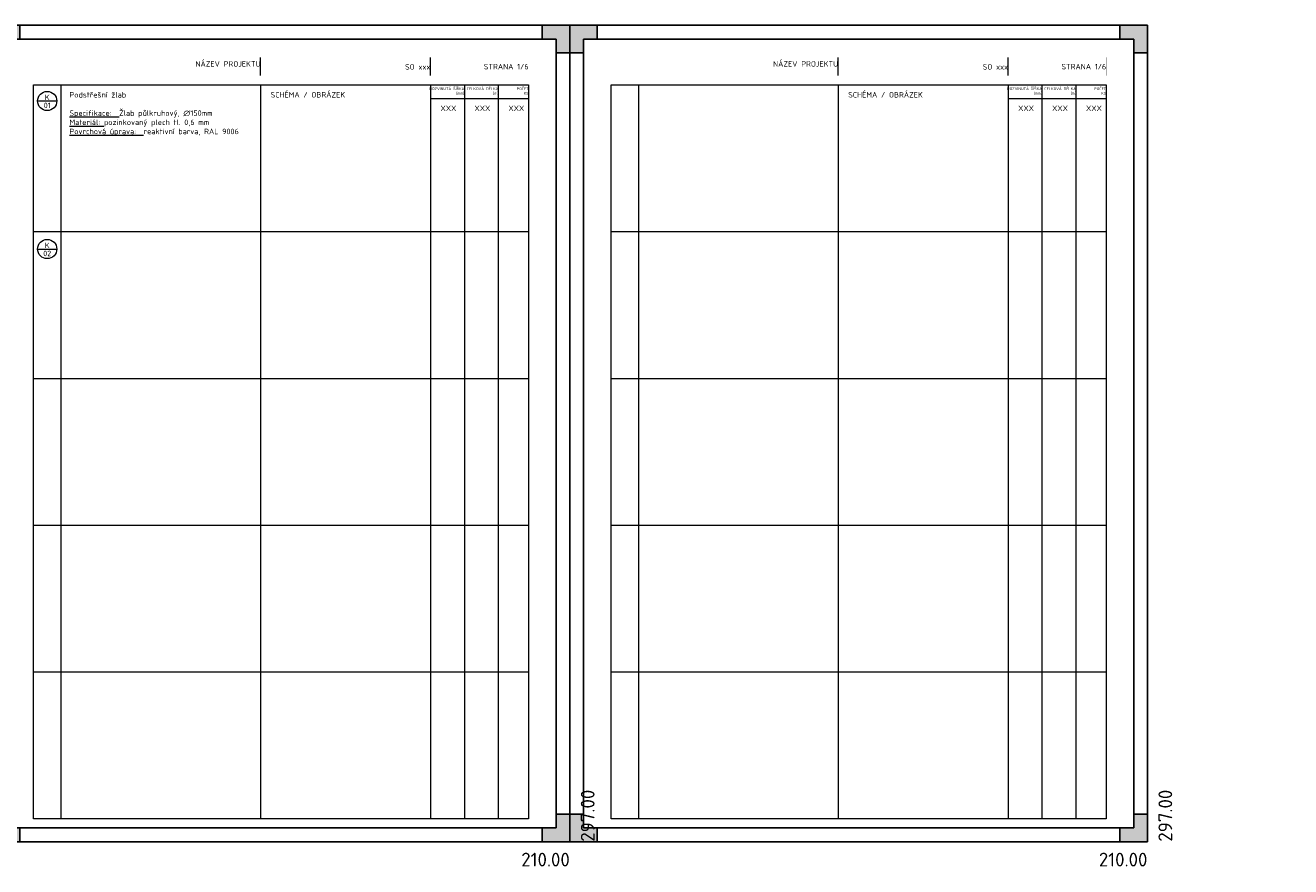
# Model space of a CAD drawing. Header units: millimetres. Extents: x -21000 to -3118, y 26639 to 40532.
# Tile 3 of 7: x -16680 to -12079, y 26639 to 29700. Entities that reach past the tile are written whole.
import ezdxf
from ezdxf.enums import TextEntityAlignment as Align

# ---------------------------------------------------------------- set-up
doc = ezdxf.new("R2010")
doc.units = ezdxf.units.MM
doc.header["$LTSCALE"] = 200
doc.layers.get('Defpoints').update_dxf_attribs({"color": 140})
for name, color, linetype, lineweight in [('A99_N_leg-ram', 7, 'Continuous', 9), ('A99_N_txt-popis-100', 7, 'Continuous', 9), ('A99_N_znaceni', 160, 'Continuous', 9), ('A99_S_txt-popis-100', 7, 'Continuous', 9)]:
    doc.layers.add(name, color=color, linetype=linetype, lineweight=lineweight)
doc.styles.add('A99_kota', font='isocpeur.ttf')
doc.styles.add('A99_popis', font='isocpeur.ttf')

# ---------------------------------------------------------------- blocks, each defined once
blk = doc.blocks.new('*U5')
h = blk.add_hatch(color=0)
h.dxf.hatch_style = 1
h.paths.add_polyline_path([(-210, 287), (-205, 287), (-205, 292), (-200, 292), (-200, 297), (-210, 297)])
h = blk.add_hatch(color=0)
h.dxf.hatch_style = 1
h.paths.add_polyline_path([(0, 287), (-5, 287), (-5, 292), (-10, 292), (-10, 297), (0, 297)])
h = blk.add_hatch(color=0)
h.dxf.hatch_style = 1
h.paths.add_polyline_path([(-210, 10), (-205, 10), (-205, 5), (-200, 5), (-200, 0), (-210, 0)])
h = blk.add_hatch(color=0)
h.dxf.hatch_style = 1
h.paths.add_polyline_path([(0, 0), (0, 10), (-5, 10), (-5, 5), (-10, 5), (-10, 0)])
at = {"color": 0}
for p, q in [((-210, 292), (-210, 297)), ((-205, 297), (-210, 297)), ((-210, 0), (-210, 297)), ((-210, 297), (0, 297)), ((-200, 292), (-200, 297)), ((-10, 292), (-10, 297)), ((0, 297), (-5, 297)), ((0, 297), (0, 0)), ((-205, 5), (-205, 292)), ((-205, 292), (-5, 292)), ((-5, 292), (-5, 5)), ((-205, 287), (-210, 287)), ((-5, 287), (0, 287)), ((-205, 10), (-210, 10)), ((-5, 10), (0, 10)), ((-210, 0), (-210, 5)), ((-5, 5), (-205, 5)), ((-200, 5), (-200, 0)), ((-10, 5), (-10, 0)), ((0, 0), (-210, 0))]:
    blk.add_line(p, q, dxfattribs=at)
at = {"layer": 'Defpoints', "color": 0, "insert": (4, 0), "char_height": 5, "attachment_point": 1, "rotation": 90, "style": 'A99_popis'}
blk.add_mtext('297.00', dxfattribs=at)
at = {"layer": 'Defpoints', "color": 0, "insert": (0, -4), "char_height": 5, "attachment_point": 3, "style": 'A99_popis'}
blk.add_mtext('210.00', dxfattribs=at)
blk = doc.blocks.new('*U7')
at = {"color": 0, "linetype": 'ByBlock'}
blk.add_line((-3.5, 0), (3.5, 0), dxfattribs=at)
blk.add_circle((0, 0), 3.5, dxfattribs=at)
at = {"color": 0, "linetype": 'ByBlock', "style": 'A99_popis'}
for tag, p in [('KATEGORIE', (0, 1.31)), ('PRVEK', (0, -1.6))]:
    blk.add_attdef(tag, text='', height=2, dxfattribs=at).set_placement(p, align=Align.MIDDLE_CENTER)

msp = doc.modelspace()

# ---------------------------------------------------------------- linework, layer by layer
at = {"layer": 'A99_N_leg-ram'}
for p, q in [((-15824.3, 29516.8), (-15824.3, 29583.2)), ((-15206.9, 29516.8), (-15206.9, 29583.2)), ((-13724.3, 29516.8), (-13724.3, 29583.2)), ((-13106.9, 29516.8), (-13106.9, 29583.2)), ((-15206.9, 29433.6), (-14850, 29433.6)), ((-13106.9, 29433.6), (-12750, 29433.6)), ((-16650, 28949.6), (-14850, 28949.6)), ((-14550, 28949.6), (-12750, 28949.6)), ((-16650, 28415.6), (-14850, 28415.6)), ((-14550, 28415.6), (-12750, 28415.6)), ((-16650, 27881.6), (-14850, 27881.6)), ((-14550, 27881.6), (-12750, 27881.6)), ((-16650, 27347.6), (-14850, 27347.6)), ((-14550, 27347.6), (-12750, 27347.6))]:
    msp.add_line(p, q, dxfattribs=at)
at = {"layer": 'A99_N_leg-ram', "const_width": 0.2}
for points in [[(-16650, 29583.2), (-14850, 29583.2), (-14850, 29516.8), (-16650, 29516.8)], [(-14550, 29583.2), (-12750, 29583.2), (-12750, 29516.8), (-14550, 29516.8)]]:
    msp.add_lwpolyline(points, close=True, dxfattribs=at)
at = {"layer": 'A99_N_leg-ram'}
for points in [[(-16650, 29483.6), (-14850, 29483.6), (-14850, 26813.6), (-16650, 26813.6)], [(-14550, 29483.6), (-12750, 29483.6), (-12750, 26813.6), (-14550, 26813.6)]]:
    msp.add_lwpolyline(points, close=True, dxfattribs=at)
for points in [[(-16550, 29483.6), (-16550, 26813.6)], [(-15824.3, 29483.6), (-15824.3, 26813.6)], [(-15206.9, 29483.6), (-15206.9, 26813.6)], [(-15083.4, 29483.6), (-15083.4, 26813.6)], [(-14960, 29483.6), (-14960, 26813.6)], [(-14450, 29483.6), (-14450, 26813.6)], [(-13724.3, 29483.6), (-13724.3, 26813.6)], [(-13106.9, 29483.6), (-13106.9, 26813.6)], [(-12983.4, 29483.6), (-12983.4, 26813.6)], [(-12860, 29483.6), (-12860, 26813.6)]]:
    msp.add_lwpolyline(points, dxfattribs=at)

# ---------------------------------------------------------------- block references
at = {"layer": 'A99_N_znaceni', "xscale": 10, "yscale": 10, "zscale": 10}
for p, values in [((-16600, 29424.6), {'KATEGORIE': 'K', 'PRVEK': '01'}), ((-16600, 28886.1), {'KATEGORIE': 'K', 'PRVEK': '02'})]:
    msp.add_blockref('*U7', p, dxfattribs=at).add_auto_attribs(values)
at = {"layer": 'Defpoints', "ltscale": 0.1, "xscale": 10, "yscale": 10, "zscale": 10}
for p in [(-14700, 26730), (-12600, 26730)]:
    msp.add_blockref('*U5', p, dxfattribs=at)

# ---------------------------------------------------------------- texts
at = {"layer": 'A99_N_txt-popis-100', "attachment_point": 3, "style": 'A99_kota'}
for s, width, insert, char_height in [('NÁZEV PROJEKTU', 825.68, (-15824.3, 29569.5), 20), ('SO xxx', 617.456, (-15206.9, 29558.8), 20), ('STRANA 1/6', 356.865, (-14850, 29559.6), 20), ('NÁZEV PROJEKTU', 825.68, (-13724.3, 29569.5), 20), ('SO xxx', 617.456, (-13106.9, 29558.8), 20), ('STRANA 1/6', 356.865, (-12750, 29559.6), 20), ('ROZVINUTÁ ŠÍŘKA\\P[mm]', 123.432, (-15083.4, 29474.2), 10), ('CELKOVÁ DÉLKA\\P[m]', 123.432, (-14960, 29474.2), 10), ('POČET\\PKS', 110, (-14850, 29474.2), 10), ('ROZVINUTÁ ŠÍŘKA\\P[mm]', 123.432, (-12983.4, 29474.2), 10), ('CELKOVÁ DÉLKA\\P[m]', 123.432, (-12860, 29474.2), 10), ('POČET\\PKS', 110, (-12750, 29474.2), 10)]:
    msp.add_mtext_dynamic_manual_height_columns(s, width=width, gutter_width=1, heights=[0], dxfattribs=dict(at, insert=insert, char_height=char_height))
at = {"layer": 'A99_S_txt-popis-100', "char_height": 20, "attachment_point": 1, "style": 'A99_kota'}
for s, width, insert in [('\\pt260;{\\fISOCPEUR|b1|i0|c238|p34;Podstřešní žlab\\P}\\P{\\LSpecifikace:}  Žlab půlkruhový, ∅150mm\\P{\\LMateriál:} pozinkovaný plech tl. 0,6 mm\\P{\\LPovrchová úprava:}  reaktivní barva, RAL 9006', 8973.863, (-16519.2, 29457.2)), ('\\pt260;SCHÉMA / OBRÁZEK', 6413.154, (-15787.9, 29457.2)), ('\\pt260;SCHÉMA / OBRÁZEK', 6413.154, (-13687.9, 29457.2)), ('\\pi36.71617,t296.71617;XXX', 123.432, (-15206.9, 29408.2)), ('\\pi36.71617,t296.71617;XXX', 123.432, (-15083.4, 29408.2)), ('\\pi36.71617,t296.71617;XXX', 123.432, (-14960, 29408.2)), ('\\pi36.71617,t296.71617;XXX', 123.432, (-13106.9, 29408.2)), ('\\pi36.71617,t296.71617;XXX', 123.432, (-12983.4, 29408.2)), ('\\pi36.71617,t296.71617;XXX', 123.432, (-12860, 29408.2))]:
    msp.add_mtext_dynamic_manual_height_columns(s, width=width, gutter_width=1250, heights=[0], dxfattribs=dict(at, insert=insert))

doc.saveas('drawing.dxf')
